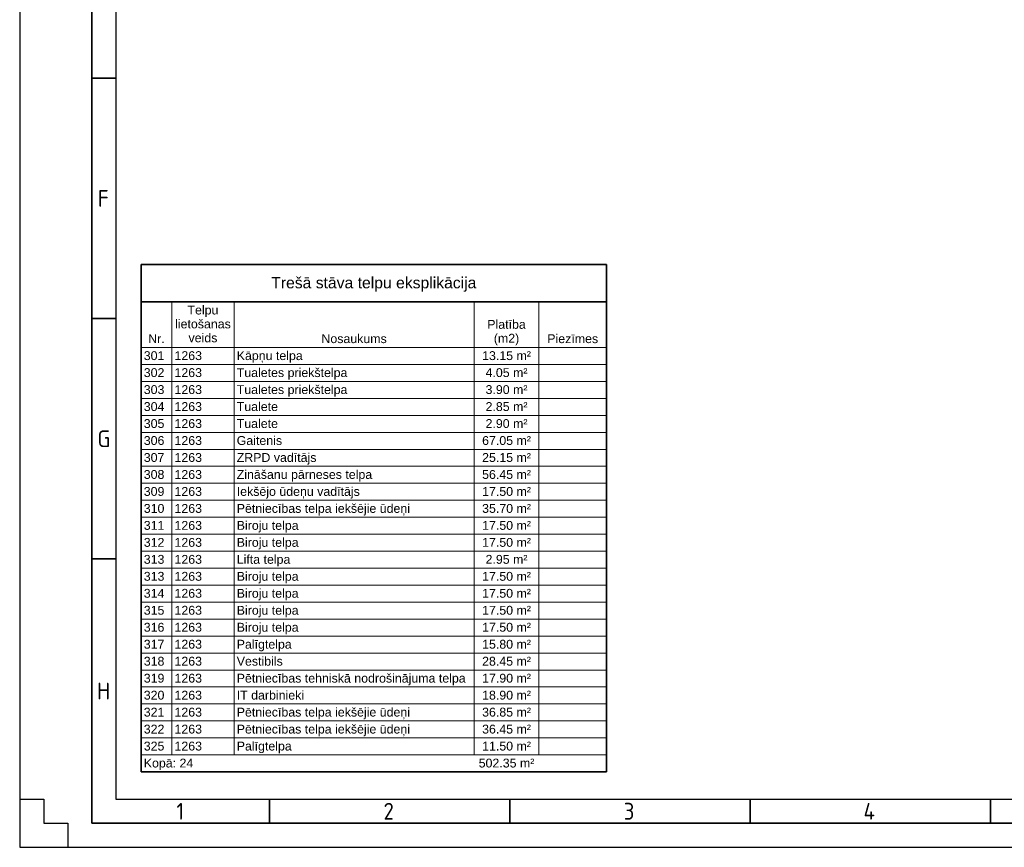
# Model space of a CAD drawing. Header units: millimetres. Extents: x -197461 to 862495, y -970068 to 63888.
# Tile 24 of 205: x -138828 to -111030, y -660321 to -636959. Entities that reach past the tile are written whole.
import ezdxf

# ---------------------------------------------------------------- set-up
doc = ezdxf.new("R2010")
doc.units = ezdxf.units.MM
for name, color, linetype, lineweight in [('A-DETL-THIN', 151, 'CONTINUOUS', 5), ('A-DETL-WIDE', 214, 'CONTINUOUS', 35), ('G-ANNO-SCHD', 231, 'CONTINUOUS', 9)]:
    doc.layers.add(name, color=color, linetype=linetype, lineweight=lineweight)
doc.layers.add('Rasējuma lapa', color=7, linetype='CONTINUOUS')
doc.styles.add('Arial_13', font='arial.ttf', dxfattribs={"height": 3.175})
doc.styles.add('Arial_14', font='arial.ttf', dxfattribs={"height": 2.5})
doc.styles.add('ISO', font='iso')

# ---------------------------------------------------------------- blocks, each defined once
blk = doc.blocks.new('A2_L')
at = {"layer": 'Rasējuma lapa'}
for p, q in [((-594, 420), (-594, 0)), ((-594, 10), (-589, 10)), ((-589, 10), (-589, 5)), ((-589, 5), (-584, 5)), ((-584, 5), (-584, 0)), ((-594, 0), (0, 0))]:
    blk.add_line(p, q, dxfattribs=at)
at = {"layer": 'Rasējuma lapa', "lineweight": 35}
for p, q in [((-579, 415), (-579, 5)), ((-574, 160), (-579, 160)), ((-574, 110), (-579, 110)), ((-574, 60), (-579, 60)), ((-542, 5), (-542, 10)), ((-492, 5), (-492, 10)), ((-442, 5), (-442, 10)), ((-392, 5), (-392, 10)), ((-579, 5), (-5, 5))]:
    blk.add_line(p, q, dxfattribs=at)
at = {"layer": 'Rasējuma lapa', "lineweight": 30}
for p, q in [((-574, 410), (-574, 10)), ((-574, 10), (-10, 10))]:
    blk.add_line(p, q, dxfattribs=at)
at = {"layer": 'Rasējuma lapa', "style": 'ISO'}
for s, p in [('F', (-577.73, 133.25)), ('G', (-577.81, 83.25)), ('H', (-577.9, 30.75)), ('1', (-561.38, 5.75)), ('2', (-518.29, 5.75)), ('3', (-468.3, 5.75)), ('4', (-418.4, 5.75))]:
    blk.add_text(s, height=3.5, dxfattribs=at).set_placement(p)
blk = doc.blocks.new('*U1293')
at = {"layer": 'Rasējuma lapa'}
blk.add_blockref('A2_L', (0, 0), dxfattribs=at)

msp = doc.modelspace()

# ---------------------------------------------------------------- linework, layer by layer
at = {"layer": 'A-DETL-THIN', "color": 18, "lineweight": 9, "true_color": 0x000000}
for p, q in [((-134532.14682, -644924.29767), (-134532.14682, -646211.83672)), ((-132775.33649, -644924.29767), (-132775.33649, -646211.83672)), ((-125998.159, -644924.29767), (-125998.159, -646211.83672)), ((-124168.28381, -644924.29767), (-124168.28381, -646211.83672)), ((-134532.14682, -646211.83672), (-135399.70641, -646211.83672)), ((-132775.33649, -646211.83672), (-134532.14682, -646211.83672)), ((-134532.14682, -646211.83672), (-134532.14682, -646691.01641)), ((-125998.159, -646211.83672), (-132775.33649, -646211.83672)), ((-132775.33649, -646211.83672), (-132775.33649, -646691.01641)), ((-124168.28381, -646211.83672), (-125998.159, -646211.83672)), ((-125998.159, -646211.83672), (-125998.159, -646691.01641)), ((-122260.82091, -646211.83672), (-124168.28381, -646211.83672)), ((-124168.28381, -646211.83672), (-124168.28381, -646691.01641)), ((-134532.14682, -646691.01641), (-135399.70641, -646691.01641)), ((-132775.33649, -646691.01641), (-134532.14682, -646691.01641)), ((-134532.14682, -646691.01641), (-134532.14682, -647170.19609)), ((-125998.159, -646691.01641), (-132775.33649, -646691.01641)), ((-132775.33649, -646691.01641), (-132775.33649, -647170.19609)), ((-124168.28381, -646691.01641), (-125998.159, -646691.01641)), ((-125998.159, -646691.01641), (-125998.159, -647170.19609)), ((-122260.82091, -646691.01641), (-124168.28381, -646691.01641)), ((-124168.28381, -646691.01641), (-124168.28381, -647170.19609)), ((-134532.14682, -647170.19609), (-135399.70641, -647170.19609)), ((-132775.33649, -647170.19609), (-134532.14682, -647170.19609)), ((-134532.14682, -647170.19609), (-134532.14682, -647649.37578)), ((-125998.159, -647170.19609), (-132775.33649, -647170.19609)), ((-132775.33649, -647170.19609), (-132775.33649, -647649.37578)), ((-124168.28381, -647170.19609), (-125998.159, -647170.19609)), ((-125998.159, -647170.19609), (-125998.159, -647649.37578)), ((-122260.82091, -647170.19609), (-124168.28381, -647170.19609)), ((-124168.28381, -647170.19609), (-124168.28381, -647649.37578)), ((-134532.14682, -647649.37578), (-135399.70641, -647649.37578)), ((-132775.33649, -647649.37578), (-134532.14682, -647649.37578)), ((-134532.14682, -647649.37578), (-134532.14682, -648128.55547)), ((-125998.159, -647649.37578), (-132775.33649, -647649.37578)), ((-132775.33649, -647649.37578), (-132775.33649, -648128.55547)), ((-124168.28381, -647649.37578), (-125998.159, -647649.37578)), ((-125998.159, -647649.37578), (-125998.159, -648128.55547)), ((-122260.82091, -647649.37578), (-124168.28381, -647649.37578)), ((-124168.28381, -647649.37578), (-124168.28381, -648128.55547)), ((-134532.14682, -648128.55547), (-135399.70641, -648128.55547)), ((-132775.33649, -648128.55547), (-134532.14682, -648128.55547)), ((-134532.14682, -648128.55547), (-134532.14682, -648607.73515)), ((-125998.159, -648128.55547), (-132775.33649, -648128.55547)), ((-132775.33649, -648128.55547), (-132775.33649, -648607.73515)), ((-124168.28381, -648128.55547), (-125998.159, -648128.55547)), ((-125998.159, -648128.55547), (-125998.159, -648607.73515)), ((-122260.82091, -648128.55547), (-124168.28381, -648128.55547)), ((-124168.28381, -648128.55547), (-124168.28381, -648607.73515)), ((-134532.14682, -648607.73515), (-135399.70641, -648607.73515)), ((-132775.33649, -648607.73515), (-134532.14682, -648607.73515)), ((-134532.14682, -648607.73515), (-134532.14682, -649086.91484)), ((-125998.159, -648607.73515), (-132775.33649, -648607.73515)), ((-132775.33649, -648607.73515), (-132775.33649, -649086.91484)), ((-124168.28381, -648607.73515), (-125998.159, -648607.73515)), ((-125998.159, -648607.73515), (-125998.159, -649086.91484)), ((-122260.82091, -648607.73515), (-124168.28381, -648607.73515)), ((-124168.28381, -648607.73515), (-124168.28381, -649086.91484)), ((-134532.14682, -649086.91484), (-135399.70641, -649086.91484)), ((-132775.33649, -649086.91484), (-134532.14682, -649086.91484)), ((-134532.14682, -649086.91484), (-134532.14682, -649566.09452)), ((-125998.159, -649086.91484), (-132775.33649, -649086.91484)), ((-132775.33649, -649086.91484), (-132775.33649, -649566.09452)), ((-124168.28381, -649086.91484), (-125998.159, -649086.91484)), ((-125998.159, -649086.91484), (-125998.159, -649566.09452)), ((-122260.82091, -649086.91484), (-124168.28381, -649086.91484)), ((-124168.28381, -649086.91484), (-124168.28381, -649566.09452)), ((-134532.14682, -649566.09452), (-135399.70641, -649566.09452)), ((-132775.33649, -649566.09452), (-134532.14682, -649566.09452)), ((-134532.14682, -649566.09452), (-134532.14682, -650045.27421)), ((-125998.159, -649566.09452), (-132775.33649, -649566.09452)), ((-132775.33649, -649566.09452), (-132775.33649, -650045.27421)), ((-124168.28381, -649566.09452), (-125998.159, -649566.09452)), ((-125998.159, -649566.09452), (-125998.159, -650045.27421)), ((-122260.82091, -649566.09452), (-124168.28381, -649566.09452)), ((-124168.28381, -649566.09452), (-124168.28381, -650045.27421)), ((-134532.14682, -650045.27421), (-135399.70641, -650045.27421)), ((-132775.33649, -650045.27421), (-134532.14682, -650045.27421)), ((-134532.14682, -650045.27421), (-134532.14682, -650524.45389)), ((-125998.159, -650045.27421), (-132775.33649, -650045.27421)), ((-132775.33649, -650045.27421), (-132775.33649, -650524.45389)), ((-124168.28381, -650045.27421), (-125998.159, -650045.27421)), ((-125998.159, -650045.27421), (-125998.159, -650524.45389)), ((-122260.82091, -650045.27421), (-124168.28381, -650045.27421)), ((-124168.28381, -650045.27421), (-124168.28381, -650524.45389)), ((-134532.14682, -650524.45389), (-135399.70641, -650524.45389)), ((-132775.33649, -650524.45389), (-134532.14682, -650524.45389)), ((-134532.14682, -650524.45389), (-134532.14682, -651003.63358)), ((-125998.159, -650524.45389), (-132775.33649, -650524.45389)), ((-132775.33649, -650524.45389), (-132775.33649, -651003.63358)), ((-124168.28381, -650524.45389), (-125998.159, -650524.45389)), ((-125998.159, -650524.45389), (-125998.159, -651003.63358)), ((-122260.82091, -650524.45389), (-124168.28381, -650524.45389)), ((-124168.28381, -650524.45389), (-124168.28381, -651003.63358)), ((-134532.14682, -651003.63358), (-135399.70641, -651003.63358)), ((-132775.33649, -651003.63358), (-134532.14682, -651003.63358)), ((-134532.14682, -651003.63358), (-134532.14682, -651482.81326)), ((-125998.159, -651003.63358), (-132775.33649, -651003.63358)), ((-132775.33649, -651003.63358), (-132775.33649, -651482.81326)), ((-124168.28381, -651003.63358), (-125998.159, -651003.63358)), ((-125998.159, -651003.63358), (-125998.159, -651482.81326)), ((-122260.82091, -651003.63358), (-124168.28381, -651003.63358)), ((-124168.28381, -651003.63358), (-124168.28381, -651482.81326)), ((-134532.14682, -651482.81326), (-135399.70641, -651482.81326)), ((-132775.33649, -651482.81326), (-134532.14682, -651482.81326)), ((-134532.14682, -651482.81326), (-134532.14682, -651961.99295)), ((-125998.159, -651482.81326), (-132775.33649, -651482.81326)), ((-132775.33649, -651482.81326), (-132775.33649, -651961.99295)), ((-124168.28381, -651482.81326), (-125998.159, -651482.81326)), ((-125998.159, -651482.81326), (-125998.159, -651961.99295)), ((-122260.82091, -651482.81326), (-124168.28381, -651482.81326)), ((-124168.28381, -651482.81326), (-124168.28381, -651961.99295)), ((-134532.14682, -651961.99295), (-135399.70641, -651961.99295)), ((-132775.33649, -651961.99295), (-134532.14682, -651961.99295)), ((-134532.14682, -651961.99295), (-134532.14682, -652441.17263)), ((-125998.159, -651961.99295), (-132775.33649, -651961.99295)), ((-132775.33649, -651961.99295), (-132775.33649, -652441.17263)), ((-124168.28381, -651961.99295), (-125998.159, -651961.99295)), ((-125998.159, -651961.99295), (-125998.159, -652441.17263)), ((-122260.82091, -651961.99295), (-124168.28381, -651961.99295)), ((-124168.28381, -651961.99295), (-124168.28381, -652441.17263)), ((-134532.14682, -652441.17263), (-135399.70641, -652441.17263)), ((-132775.33649, -652441.17263), (-134532.14682, -652441.17263)), ((-134532.14682, -652441.17263), (-134532.14682, -652920.35232)), ((-125998.159, -652441.17263), (-132775.33649, -652441.17263)), ((-132775.33649, -652441.17263), (-132775.33649, -652920.35232)), ((-124168.28381, -652441.17263), (-125998.159, -652441.17263)), ((-125998.159, -652441.17263), (-125998.159, -652920.35232)), ((-122260.82091, -652441.17263), (-124168.28381, -652441.17263)), ((-124168.28381, -652441.17263), (-124168.28381, -652920.35232)), ((-134532.14682, -652920.35232), (-135399.70641, -652920.35232)), ((-132775.33649, -652920.35232), (-134532.14682, -652920.35232)), ((-134532.14682, -652920.35232), (-134532.14682, -653399.532)), ((-125998.159, -652920.35232), (-132775.33649, -652920.35232)), ((-132775.33649, -652920.35232), (-132775.33649, -653399.532)), ((-124168.28381, -652920.35232), (-125998.159, -652920.35232)), ((-125998.159, -652920.35232), (-125998.159, -653399.532)), ((-122260.82091, -652920.35232), (-124168.28381, -652920.35232)), ((-124168.28381, -652920.35232), (-124168.28381, -653399.532)), ((-134532.14682, -653399.532), (-135399.70641, -653399.532)), ((-132775.33649, -653399.532), (-134532.14682, -653399.532)), ((-134532.14682, -653399.532), (-134532.14682, -653878.71169)), ((-125998.159, -653399.532), (-132775.33649, -653399.532)), ((-132775.33649, -653399.532), (-132775.33649, -653878.71169)), ((-124168.28381, -653399.532), (-125998.159, -653399.532)), ((-125998.159, -653399.532), (-125998.159, -653878.71169)), ((-122260.82091, -653399.532), (-124168.28381, -653399.532)), ((-124168.28381, -653399.532), (-124168.28381, -653878.71169)), ((-134532.14682, -653878.71169), (-135399.70641, -653878.71169)), ((-132775.33649, -653878.71169), (-134532.14682, -653878.71169)), ((-134532.14682, -653878.71169), (-134532.14682, -654357.89138)), ((-125998.159, -653878.71169), (-132775.33649, -653878.71169)), ((-132775.33649, -653878.71169), (-132775.33649, -654357.89138)), ((-124168.28381, -653878.71169), (-125998.159, -653878.71169)), ((-125998.159, -653878.71169), (-125998.159, -654357.89138)), ((-122260.82091, -653878.71169), (-124168.28381, -653878.71169)), ((-124168.28381, -653878.71169), (-124168.28381, -654357.89138)), ((-134532.14682, -654357.89138), (-135399.70641, -654357.89138)), ((-132775.33649, -654357.89138), (-134532.14682, -654357.89138)), ((-134532.14682, -654357.89138), (-134532.14682, -654837.07106)), ((-125998.159, -654357.89138), (-132775.33649, -654357.89138)), ((-132775.33649, -654357.89138), (-132775.33649, -654837.07106)), ((-124168.28381, -654357.89138), (-125998.159, -654357.89138)), ((-125998.159, -654357.89138), (-125998.159, -654837.07106)), ((-122260.82091, -654357.89138), (-124168.28381, -654357.89138)), ((-124168.28381, -654357.89138), (-124168.28381, -654837.07106)), ((-134532.14682, -654837.07106), (-135399.70641, -654837.07106)), ((-132775.33649, -654837.07106), (-134532.14682, -654837.07106)), ((-134532.14682, -654837.07106), (-134532.14682, -655316.25075)), ((-125998.159, -654837.07106), (-132775.33649, -654837.07106)), ((-132775.33649, -654837.07106), (-132775.33649, -655316.25075)), ((-124168.28381, -654837.07106), (-125998.159, -654837.07106)), ((-125998.159, -654837.07106), (-125998.159, -655316.25075)), ((-122260.82091, -654837.07106), (-124168.28381, -654837.07106)), ((-124168.28381, -654837.07106), (-124168.28381, -655316.25075)), ((-134532.14682, -655316.25075), (-135399.70641, -655316.25075)), ((-132775.33649, -655316.25075), (-134532.14682, -655316.25075)), ((-134532.14682, -655316.25075), (-134532.14682, -655795.43043)), ((-125998.159, -655316.25075), (-132775.33649, -655316.25075)), ((-132775.33649, -655316.25075), (-132775.33649, -655795.43043)), ((-124168.28381, -655316.25075), (-125998.159, -655316.25075)), ((-125998.159, -655316.25075), (-125998.159, -655795.43043)), ((-122260.82091, -655316.25075), (-124168.28381, -655316.25075)), ((-124168.28381, -655316.25075), (-124168.28381, -655795.43043)), ((-134532.14682, -655795.43043), (-135399.70641, -655795.43043)), ((-132775.33649, -655795.43043), (-134532.14682, -655795.43043)), ((-134532.14682, -655795.43043), (-134532.14682, -656274.61012)), ((-125998.159, -655795.43043), (-132775.33649, -655795.43043)), ((-132775.33649, -655795.43043), (-132775.33649, -656274.61012)), ((-124168.28381, -655795.43043), (-125998.159, -655795.43043)), ((-125998.159, -655795.43043), (-125998.159, -656274.61012)), ((-122260.82091, -655795.43043), (-124168.28381, -655795.43043)), ((-124168.28381, -655795.43043), (-124168.28381, -656274.61012)), ((-134532.14682, -656274.61012), (-135399.70641, -656274.61012)), ((-132775.33649, -656274.61012), (-134532.14682, -656274.61012)), ((-134532.14682, -656274.61012), (-134532.14682, -656753.7898)), ((-125998.159, -656274.61012), (-132775.33649, -656274.61012)), ((-132775.33649, -656274.61012), (-132775.33649, -656753.7898)), ((-124168.28381, -656274.61012), (-125998.159, -656274.61012)), ((-125998.159, -656274.61012), (-125998.159, -656753.7898)), ((-122260.82091, -656274.61012), (-124168.28381, -656274.61012)), ((-124168.28381, -656274.61012), (-124168.28381, -656753.7898)), ((-134532.14682, -656753.7898), (-135399.70641, -656753.7898)), ((-132775.33649, -656753.7898), (-134532.14682, -656753.7898)), ((-134532.14682, -656753.7898), (-134532.14682, -657232.96949)), ((-125998.159, -656753.7898), (-132775.33649, -656753.7898)), ((-132775.33649, -656753.7898), (-132775.33649, -657232.96949)), ((-124168.28381, -656753.7898), (-125998.159, -656753.7898)), ((-125998.159, -656753.7898), (-125998.159, -657232.96949)), ((-122260.82091, -656753.7898), (-124168.28381, -656753.7898)), ((-124168.28381, -656753.7898), (-124168.28381, -657232.96949)), ((-134532.14682, -657232.96949), (-135399.70641, -657232.96949)), ((-132775.33649, -657232.96949), (-134532.14682, -657232.96949)), ((-134532.14682, -657232.96949), (-134532.14682, -657712.14917)), ((-125998.159, -657232.96949), (-132775.33649, -657232.96949)), ((-132775.33649, -657232.96949), (-132775.33649, -657712.14917)), ((-124168.28381, -657232.96949), (-125998.159, -657232.96949)), ((-125998.159, -657232.96949), (-125998.159, -657712.14917)), ((-122260.82091, -657232.96949), (-124168.28381, -657232.96949)), ((-124168.28381, -657232.96949), (-124168.28381, -657712.14917)), ((-134532.14682, -657712.14917), (-135399.70641, -657712.14917)), ((-132775.33649, -657712.14917), (-134532.14682, -657712.14917)), ((-125998.159, -657712.14917), (-132775.33649, -657712.14917)), ((-124168.28381, -657712.14917), (-125998.159, -657712.14917)), ((-122260.82091, -657712.14917), (-124168.28381, -657712.14917))]:
    msp.add_line(p, q, dxfattribs=at)
at = {"layer": 'A-DETL-WIDE', "color": 18, "true_color": 0x000000}
for p, q in [((-135399.70641, -643865.96433), (-135399.70641, -644924.29767)), ((-122260.82091, -643865.96433), (-135399.70641, -643865.96433)), ((-122260.82091, -644924.29767), (-122260.82091, -643865.96433)), ((-135399.70641, -644924.29767), (-135399.70641, -658191.32886)), ((-135399.70641, -644924.29767), (-122260.82091, -644924.29767)), ((-122260.82091, -644924.29767), (-122260.82091, -658191.32886)), ((-122260.82091, -658191.32886), (-135399.70641, -658191.32886))]:
    msp.add_line(p, q, dxfattribs=at)

# ---------------------------------------------------------------- block references
at = {"layer": 'Rasējuma lapa', "xscale": 135.6730224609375, "yscale": 135.6730224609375, "zscale": 135.6730224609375}
msp.add_blockref('*U1293', (-58237.88142, -660320.55735), dxfattribs=at)

# ---------------------------------------------------------------- texts
at = {"layer": 'G-ANNO-SCHD', "color": 18, "true_color": 0x000000, "line_spacing_factor": 0.941778}
for s, insert, char_height, width, attachment_point, style in [('Trešā stāva telpu eksplikācija', (-128830.26366, -644224.64646), 317.5, 6922.6201913, 2, 'Arial_13'), ('Telpu\\Plietošanas\\Pveids', (-133653.74165, -645029.64771), 250, 1879.3024268, 2, 'Arial_14'), ('Platība\\P(m2)', (-125083.2214, -645433.8274), 250, 1300.8200837, 2, 'Arial_14'), ('Nr.', (-134965.92661, -645838.00708), 250, 553.996318, 2, 'Arial_14'), ('Nosaukums', (-129386.74774, -645838.00708), 250, 2200.6815063, 2, 'Arial_14'), ('Piezīmes', (-123214.55236, -645838.00708), 250, 1714.0217573, 2, 'Arial_14'), ('Kāpņu telpa', (-132700.33649, -646317.18677), 250, 2231.2890377, 1, 'Arial_14'), ('13.15 m²', (-125083.2214, -646317.18677), 250, 1646.6851883, 2, 'Arial_14'), ('301', (-135324.70641, -646317.18677), 250, 697.8517155, 1, 'Arial_14'), ('1263', (-134457.14682, -646317.18677), 250, 930.468954, 1, 'Arial_14'), ('302', (-135324.70641, -646796.36645), 250, 697.8517155, 1, 'Arial_14'), ('1263', (-134457.14682, -646796.36645), 250, 930.468954, 1, 'Arial_14'), ('Tualetes priekštelpa', (-132700.33649, -646796.36645), 250, 3734.1188285, 1, 'Arial_14'), ('4.05 m²', (-125083.2214, -646796.36645), 250, 1414.0679498, 2, 'Arial_14'), ('303', (-135324.70641, -647275.54614), 250, 697.8517155, 1, 'Arial_14'), ('1263', (-134457.14682, -647275.54614), 250, 930.468954, 1, 'Arial_14'), ('Tualetes priekštelpa', (-132700.33649, -647275.54614), 250, 3734.1188285, 1, 'Arial_14'), ('3.90 m²', (-125083.2214, -647275.54614), 250, 1414.0679498, 2, 'Arial_14'), ('304', (-135324.70641, -647754.72582), 250, 697.8517155, 1, 'Arial_14'), ('1263', (-134457.14682, -647754.72582), 250, 930.468954, 1, 'Arial_14'), ('Tualete', (-132700.33649, -647754.72582), 250, 1392.6426778, 1, 'Arial_14'), ('2.85 m²', (-125083.2214, -647754.72582), 250, 1414.0679498, 2, 'Arial_14'), ('305', (-135324.70641, -648233.90551), 250, 697.8517155, 1, 'Arial_14'), ('1263', (-134457.14682, -648233.90551), 250, 930.468954, 1, 'Arial_14'), ('Tualete', (-132700.33649, -648233.90551), 250, 1392.6426778, 1, 'Arial_14'), ('2.90 m²', (-125083.2214, -648233.90551), 250, 1414.0679498, 2, 'Arial_14'), ('306', (-135324.70641, -648713.08519), 250, 697.8517155, 1, 'Arial_14'), ('1263', (-134457.14682, -648713.08519), 250, 930.468954, 1, 'Arial_14'), ('Gaitenis', (-132700.33649, -648713.08519), 250, 1530.376569, 1, 'Arial_14'), ('67.05 m²', (-125083.2214, -648713.08519), 250, 1646.6851883, 2, 'Arial_14'), ('307', (-135324.70641, -649192.26488), 250, 697.8517155, 1, 'Arial_14'), ('1263', (-134457.14682, -649192.26488), 250, 930.468954, 1, 'Arial_14'), ('ZRPD vadītājs', (-132700.33649, -649192.26488), 250, 2690.4020084, 1, 'Arial_14'), ('25.15 m²', (-125083.2214, -649192.26488), 250, 1646.6851883, 2, 'Arial_14'), ('Zināšanu pārneses telpa', (-132700.33649, -649671.44457), 250, 4572.7651883, 1, 'Arial_14'), ('56.45 m²', (-125083.2214, -649671.44457), 250, 1646.6851883, 2, 'Arial_14'), ('308', (-135324.70641, -649671.44457), 250, 697.8517155, 1, 'Arial_14'), ('1263', (-134457.14682, -649671.44457), 250, 930.468954, 1, 'Arial_14'), ('309', (-135324.70641, -650150.62425), 250, 697.8517155, 1, 'Arial_14'), ('1263', (-134457.14682, -650150.62425), 250, 930.468954, 1, 'Arial_14'), ('Iekšējo ūdeņu vadītājs', (-132700.33649, -650150.62425), 250, 4159.5635146, 1, 'Arial_14'), ('17.50 m²', (-125083.2214, -650150.62425), 250, 1646.6851883, 2, 'Arial_14'), ('310', (-135324.70641, -650629.80394), 250, 697.8517155, 1, 'Arial_14'), ('1263', (-134457.14682, -650629.80394), 250, 930.468954, 1, 'Arial_14'), ('Pētniecības telpa iekšējie ūdeņi', (-132700.33649, -650629.80394), 250, 5849.0992469, 1, 'Arial_14'), ('35.70 m²', (-125083.2214, -650629.80394), 250, 1646.6851883, 2, 'Arial_14'), ('311', (-135324.70641, -651108.98362), 250, 697.8517155, 1, 'Arial_14'), ('1263', (-134457.14682, -651108.98362), 250, 930.468954, 1, 'Arial_14'), ('Biroju telpa', (-132700.33649, -651108.98362), 250, 2087.4336402, 1, 'Arial_14'), ('17.50 m²', (-125083.2214, -651108.98362), 250, 1646.6851883, 2, 'Arial_14'), ('312', (-135324.70641, -651588.16331), 250, 697.8517155, 1, 'Arial_14'), ('1263', (-134457.14682, -651588.16331), 250, 930.468954, 1, 'Arial_14'), ('Biroju telpa', (-132700.33649, -651588.16331), 250, 2087.4336402, 1, 'Arial_14'), ('17.50 m²', (-125083.2214, -651588.16331), 250, 1646.6851883, 2, 'Arial_14'), ('313', (-135324.70641, -652067.34299), 250, 697.8517155, 1, 'Arial_14'), ('1263', (-134457.14682, -652067.34299), 250, 930.468954, 1, 'Arial_14'), ('Lifta telpa', (-132700.33649, -652067.34299), 250, 1811.9658577, 1, 'Arial_14'), ('2.95 m²', (-125083.2214, -652067.34299), 250, 1414.0679498, 2, 'Arial_14'), ('313', (-135324.70641, -652546.52268), 250, 697.8517155, 1, 'Arial_14'), ('1263', (-134457.14682, -652546.52268), 250, 930.468954, 1, 'Arial_14'), ('Biroju telpa', (-132700.33649, -652546.52268), 250, 2087.4336402, 1, 'Arial_14'), ('17.50 m²', (-125083.2214, -652546.52268), 250, 1646.6851883, 2, 'Arial_14'), ('17.50 m²', (-125083.2214, -653025.70236), 250, 1646.6851883, 2, 'Arial_14'), ('314', (-135324.70641, -653025.70236), 250, 697.8517155, 1, 'Arial_14'), ('1263', (-134457.14682, -653025.70236), 250, 930.468954, 1, 'Arial_14'), ('Biroju telpa', (-132700.33649, -653025.70236), 250, 2087.4336402, 1, 'Arial_14'), ('315', (-135324.70641, -653504.88205), 250, 697.8517155, 1, 'Arial_14'), ('1263', (-134457.14682, -653504.88205), 250, 930.468954, 1, 'Arial_14'), ('Biroju telpa', (-132700.33649, -653504.88205), 250, 2087.4336402, 1, 'Arial_14'), ('17.50 m²', (-125083.2214, -653504.88205), 250, 1646.6851883, 2, 'Arial_14'), ('316', (-135324.70641, -653984.06173), 250, 697.8517155, 1, 'Arial_14'), ('1263', (-134457.14682, -653984.06173), 250, 930.468954, 1, 'Arial_14'), ('Biroju telpa', (-132700.33649, -653984.06173), 250, 2087.4336402, 1, 'Arial_14'), ('17.50 m²', (-125083.2214, -653984.06173), 250, 1646.6851883, 2, 'Arial_14'), ('317', (-135324.70641, -654463.24142), 250, 697.8517155, 1, 'Arial_14'), ('1263', (-134457.14682, -654463.24142), 250, 930.468954, 1, 'Arial_14'), ('Palīgtelpa', (-132700.33649, -654463.24142), 250, 1857.8771548, 1, 'Arial_14'), ('15.80 m²', (-125083.2214, -654463.24142), 250, 1646.6851883, 2, 'Arial_14'), ('Vestibils', (-132700.33649, -654942.4211), 250, 1551.801841, 1, 'Arial_14'), ('28.45 m²', (-125083.2214, -654942.4211), 250, 1646.6851883, 2, 'Arial_14'), ('318', (-135324.70641, -654942.4211), 250, 697.8517155, 1, 'Arial_14'), ('1263', (-134457.14682, -654942.4211), 250, 930.468954, 1, 'Arial_14'), ('319', (-135324.70641, -655421.60079), 250, 697.8517155, 1, 'Arial_14'), ('1263', (-134457.14682, -655421.60079), 250, 930.468954, 1, 'Arial_14'), ('Pētniecības tehniskā nodrošinājuma telpa', (-132700.33649, -655421.60079), 250, 7728.4016736, 1, 'Arial_14'), ('17.90 m²', (-125083.2214, -655421.60079), 250, 1646.6851883, 2, 'Arial_14'), ('320', (-135324.70641, -655900.78048), 250, 697.8517155, 1, 'Arial_14'), ('1263', (-134457.14682, -655900.78048), 250, 930.468954, 1, 'Arial_14'), ('IT darbinieki', (-132700.33649, -655900.78048), 250, 2271.0788285, 1, 'Arial_14'), ('18.90 m²', (-125083.2214, -655900.78048), 250, 1646.6851883, 2, 'Arial_14'), ('321', (-135324.70641, -656379.96016), 250, 697.8517155, 1, 'Arial_14'), ('1263', (-134457.14682, -656379.96016), 250, 930.468954, 1, 'Arial_14'), ('Pētniecības telpa iekšējie ūdeņi', (-132700.33649, -656379.96016), 250, 5849.0992469, 1, 'Arial_14'), ('36.85 m²', (-125083.2214, -656379.96016), 250, 1646.6851883, 2, 'Arial_14'), ('322', (-135324.70641, -656859.13985), 250, 697.8517155, 1, 'Arial_14'), ('1263', (-134457.14682, -656859.13985), 250, 930.468954, 1, 'Arial_14'), ('Pētniecības telpa iekšējie ūdeņi', (-132700.33649, -656859.13985), 250, 5849.0992469, 1, 'Arial_14'), ('36.45 m²', (-125083.2214, -656859.13985), 250, 1646.6851883, 2, 'Arial_14'), ('325', (-135324.70641, -657338.31953), 250, 697.8517155, 1, 'Arial_14'), ('1263', (-134457.14682, -657338.31953), 250, 930.468954, 1, 'Arial_14'), ('Palīgtelpa', (-132700.33649, -657338.31953), 250, 1857.8771548, 1, 'Arial_14'), ('11.50 m²', (-125083.2214, -657338.31953), 250, 1646.6851883, 2, 'Arial_14'), ('Kopā: 24', (-135324.70641, -657817.49922), 250, 1674.2319665, 1, 'Arial_14'), ('502.35 m²', (-125083.2214, -657817.49922), 250, 1879.3024268, 2, 'Arial_14')]:
    msp.add_mtext(s, dxfattribs=dict(at, insert=insert, char_height=char_height, width=width, attachment_point=attachment_point, style=style))

doc.saveas('drawing.dxf')
